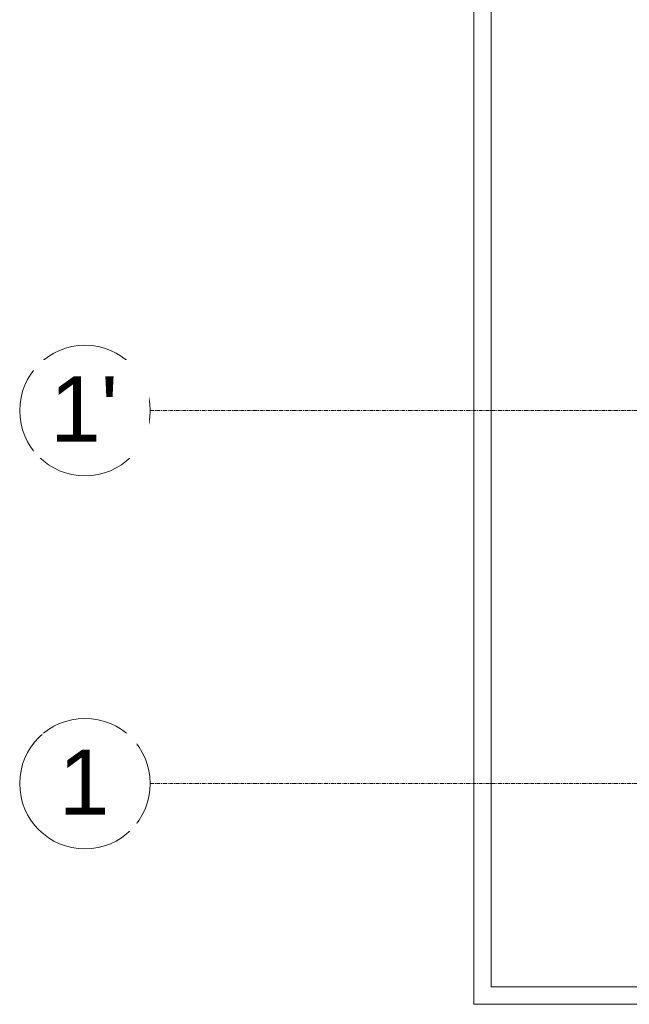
# Model space of a CAD drawing. Header units: millimetres. Extents: x -37728 to 44100, y 631619 to 691915.
# Tile 91 of 256: x -9958 to -7856, y 654520 to 657916. Entities that reach past the tile are written whole.
import ezdxf

# ---------------------------------------------------------------- set-up
doc = ezdxf.new("R2010")
doc.units = ezdxf.units.MM
doc.linetypes.add('Linia siatki', pattern=[2.2225, 1.27, -0.3175, 0.3175, -0.3175])
doc.layers.add('_XREF', color=7, linetype='Continuous')
for name, color, linetype, lineweight in [('A-WALL', 252, 'Continuous', 35), ('S-GRID', 252, 'Continuous', 5), ('S-GRID-IDEN', 252, 'Continuous', 5)]:
    doc.layers.add(name, color=color, linetype=linetype, lineweight=lineweight)
doc.styles.add('Arial_2', font='arial.ttf', dxfattribs={"height": 22.5})

# ---------------------------------------------------------------- blocks, each defined once
blk = doc.blocks.new('Siatka - M_Symbol siatki - okrąg mniejszy-7853319-__-00_00 Przyziemie PB')
at = {"layer": 'S-GRID-IDEN', "color": 252}
blk.add_circle((0, 0), 0.45, dxfattribs=at)
blk = doc.blocks.new('A$C4e31ac75')
at = {"layer": 'A-WALL', "lineweight": 5}
for p, q in [((-1161.5, -76.1), (-1161.5, 859.65)), ((-1155.5, 853.65), (-1155.5, -70.1)), ((-1155.5, -70.1), (-753.3, -70.1)), ((-747.3, -76.1), (-1161.5, -76.1))]:
    blk.add_line(p, q, dxfattribs=at)
at = {"layer": 'S-GRID', "linetype": 'Linia siatki'}
for p, q in [((-1273.08, 128.67), (156.7, 128.67)), ((-1273.08, 0), (156.7, 0))]:
    blk.add_line(p, q, dxfattribs=at)
at = {"layer": 'S-GRID-IDEN', "xscale": 49.99999999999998, "yscale": 49.99999999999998, "zscale": 49.99999999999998, "rotation": 269.9999999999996}
for p in [(-1295.58, 128.67), (-1295.58, 0)]:
    blk.add_blockref('Siatka - M_Symbol siatki - okrąg mniejszy-7853319-__-00_00 Przyziemie PB', p, dxfattribs=at)
at = {"layer": 'S-GRID-IDEN', "char_height": 22.5, "attachment_point": 1, "style": 'Arial_2', "bg_fill": 3, "box_fill_scale": 1.25, "bg_fill_color": 256, "bg_fill_true_color": 13158600, "bg_fill_transparency": 0}
for s, insert, width in [("1'", (-1307.61, 140.44), 28.4599), ('\\fArial|b0|i0|c238|p34|;1', (-1304.64, 11.76), 21.2447)]:
    blk.add_mtext(s, dxfattribs=dict(at, insert=insert, width=width))

msp = doc.modelspace()

# ---------------------------------------------------------------- block references
at = {"layer": '_XREF', "xscale": 10, "yscale": 10, "zscale": 10}
msp.add_blockref('A$C4e31ac75', (3222.8, 655281.1), dxfattribs=at)

doc.saveas('drawing.dxf')
